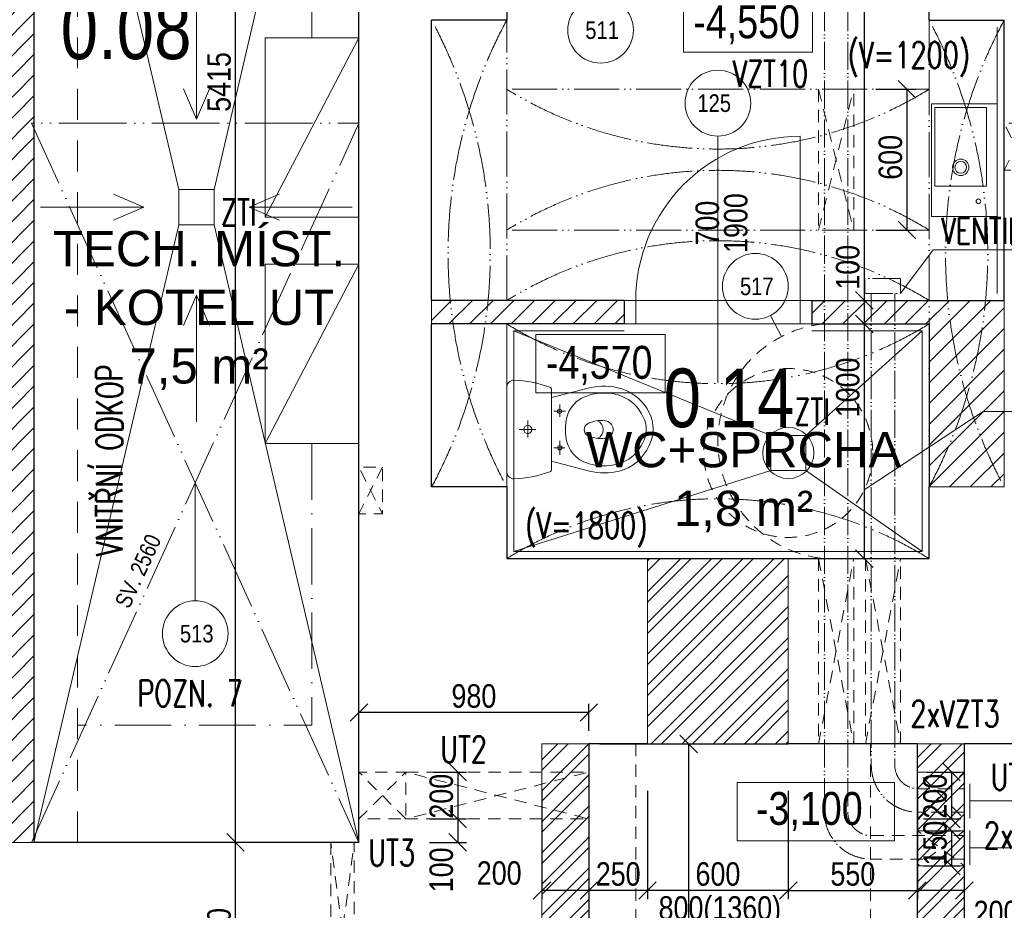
# Model space of a CAD drawing. Header units: millimetres. Extents: x -300958 to -108039, y 30118 to 292543.
# Tile 159 of 256: x -196533 to -192337, y 115481 to 119277. Entities that reach past the tile are written whole.
import ezdxf
from ezdxf.enums import TextEntityAlignment as Align

# ---------------------------------------------------------------- set-up
doc = ezdxf.new("R2010")
doc.units = ezdxf.units.MM
doc.header["$MEASUREMENT"] = 0
for name, pattern in [('ACAD_ISO05W100', [33, 24, -3, 0, -3, 0, -3]), ('ACAD_ISO10W100', [18, 12, -3, 0, -3]), ('DGN Style 2', [879.857395, 527.914437, -351.942958])]:
    doc.linetypes.add(name, pattern=pattern)
doc.layers.get('0').update_dxf_attribs({"lineweight": 13})
doc.layers.get('Defpoints').update_dxf_attribs({"color": 3, "lineweight": 13})
for name, color, linetype, lineweight in [('dims', 7, 'Continuous', 9), ('dvere', 7, 'Continuous', 9), ('legenda', 7, 'Continuous', 13), ('Materiály', 1, 'Continuous', 13), ('navrh', 1, 'Continuous', 9), ('obklad', 8, 'Continuous', 5), ('popis', 7, 'Continuous', 9), ('PSV', 7, 'Continuous', 13), ('rost', 6, 'Continuous', 0), ('tenka', 7, 'Continuous', 13), ('texts', 3, 'Continuous', 30), ('výškové kóty', 7, 'Continuous', 13), ('walls', 7, 'Continuous', 13), ('zařizovací předměty', 7, 'Continuous', 9)]:
    doc.layers.add(name, color=color, linetype=linetype, lineweight=lineweight)
doc.styles.add('GENERATED_STYLE_8', font='arial.ttf')
doc.styles.get("Standard").update_dxf_attribs({"font": 'txt.shx'})
doc.styles.add('STYLE-0', font='ARIALN.TTF')
doc.styles.add('Style-Arial', font='arial.ttf')
doc.dimstyles.new('arch', dxfattribs={"dimscale": 50, "dimtxt": 2.5, "dimasz": 2.5, "dimexe": 1.25, "dimexo": 0.9, "dimtad": 1, "dimdec": 0, "dimtxsty": 'STYLE-0', "dimblk": 'ARCHTICK', "dimcen": 2.5, "dimadec": 0, "dimazin": 0, "dimtfac": 1, "dimtdec": 0, "dimtmove": 2, "dimatfit": 3, "dimldrblk": 'ARCHTICK', "dimfxl": 0, "dimarcsym": 0})
pattern_1 = [(45, (31500, 0), (-44.194174, 44.194174), [])]
pattern_2 = [(45, (31500, 0), (-66.29126, 66.29126), []), (45, (31544.19, 0), (-66.29126, 66.29126), [])]

# ---------------------------------------------------------------- blocks, each defined once
blk = doc.blocks.new('_ArchTick')
at = {"color": 0, "linetype": 'ByBlock', "flags": 128}
blk.add_lwpolyline([(-0.5, -0.5), (0.5, 0.5)], dxfattribs=at)
blk = doc.blocks.new('*D2516')
at = {"layer": 'Defpoints', "color": 0, "linetype": 'Continuous'}
for p in [(-195613.5, 121185), (-195291.9, 121185), (-195291.9, 115770)]:
    blk.add_point(p, dxfattribs=at)
at = {"layer": 'dims', "color": 0, "linetype": 'Continuous', "lineweight": -2}
for p, q in [((-195366.9, 121185), (-195651, 121185)), ((-195613.5, 115770), (-195613.5, 121185)), ((-195366.9, 115770), (-195651, 115770))]:
    blk.add_line(p, q, dxfattribs=at)
at = {"layer": 'dims', "color": 0, "linetype": 'Continuous', "lineweight": -2, "xscale": 75, "yscale": 75, "zscale": 75}
for p, rotation in [((-195613.5, 121185), 90), ((-195613.5, 115770), 270)]:
    blk.add_blockref('_ArchTick', p, dxfattribs=dict(at, rotation=rotation))
at = {"layer": 'dims', "color": 0, "linetype": 'Continuous', "insert": (-195683.3, 119011.4), "char_height": 100, "attachment_point": 5, "rotation": 90, "style": 'STYLE-0'}
blk.add_mtext('5415', dxfattribs=at)
blk = doc.blocks.new('*D2531')
at = {"layer": 'Defpoints', "color": 0, "linetype": 'Continuous'}
for p in [(-193857.6, 116065), (-193257.6, 116065), (-193857.6, 115565)]:
    blk.add_point(p, dxfattribs=at)
at = {"layer": 'dims', "color": 0, "linetype": 'Continuous', "lineweight": -2}
for p, q in [((-193857.6, 115990), (-193857.6, 115527.5)), ((-193257.6, 115990), (-193257.6, 115527.5)), ((-193257.6, 115565), (-193857.6, 115565))]:
    blk.add_line(p, q, dxfattribs=at)
at = {"layer": 'dims', "color": 0, "linetype": 'Continuous', "lineweight": -2, "xscale": 75, "yscale": 75, "zscale": 75, "rotation": 180}
blk.add_blockref('_ArchTick', (-193857.6, 115565), dxfattribs=at)
at = {"layer": 'dims', "color": 0, "linetype": 'Continuous', "lineweight": -2, "xscale": 75, "yscale": 75, "zscale": 75}
blk.add_blockref('_ArchTick', (-193257.6, 115565), dxfattribs=at)
at = {"layer": 'dims', "color": 0, "linetype": 'Continuous', "insert": (-193557.6, 115634.8), "char_height": 100, "attachment_point": 5, "style": 'STYLE-0'}
blk.add_mtext('600', dxfattribs=at)
blk = doc.blocks.new('*D2534')
at = {"layer": 'Defpoints', "color": 0, "linetype": 'Continuous'}
for p in [(-194107.6, 116065), (-193857.6, 116065), (-194107.6, 115565)]:
    blk.add_point(p, dxfattribs=at)
at = {"layer": 'dims', "color": 0, "linetype": 'Continuous', "lineweight": -2}
for p, q in [((-194107.6, 115990), (-194107.6, 115527.5)), ((-193857.6, 115990), (-193857.6, 115527.5)), ((-193857.6, 115565), (-194107.6, 115565))]:
    blk.add_line(p, q, dxfattribs=at)
at = {"layer": 'dims', "color": 0, "linetype": 'Continuous', "lineweight": -2, "xscale": 75, "yscale": 75, "zscale": 75, "rotation": 180}
blk.add_blockref('_ArchTick', (-194107.6, 115565), dxfattribs=at)
at = {"layer": 'dims', "color": 0, "linetype": 'Continuous', "lineweight": -2, "xscale": 75, "yscale": 75, "zscale": 75}
blk.add_blockref('_ArchTick', (-193857.6, 115565), dxfattribs=at)
at = {"layer": 'dims', "color": 0, "linetype": 'Continuous', "insert": (-193982.6, 115634.8), "char_height": 100, "attachment_point": 5, "style": 'STYLE-0'}
blk.add_mtext('250', dxfattribs=at)
blk = doc.blocks.new('*D2551')
at = {"layer": 'Defpoints', "color": 0, "linetype": 'Continuous'}
for p in [(-194136.4, 116190), (-194136.4, 115020), (-193682.6, 115020)]:
    blk.add_point(p, dxfattribs=at)
at = {"layer": 'dims', "color": 0, "linetype": 'Continuous', "lineweight": -2}
for p, q in [((-194061.4, 116190), (-193645.1, 116190)), ((-193682.6, 116190), (-193682.6, 115020)), ((-194061.4, 115020), (-193645.1, 115020))]:
    blk.add_line(p, q, dxfattribs=at)
at = {"layer": 'dims', "color": 0, "linetype": 'Continuous', "lineweight": -2, "xscale": 75, "yscale": 75, "zscale": 75}
for p, rotation in [((-193682.6, 116190), 90), ((-193682.6, 115020), 270)]:
    blk.add_blockref('_ArchTick', p, dxfattribs=dict(at, rotation=rotation))
at = {"layer": 'dims', "color": 0, "linetype": 'Continuous', "insert": (-193752.4, 115244.9), "char_height": 100, "attachment_point": 5, "rotation": 90, "style": 'STYLE-0'}
blk.add_mtext('1170', dxfattribs=at)
blk = doc.blocks.new('*D2622')
at = {"layer": 'Defpoints', "color": 0, "linetype": 'Continuous'}
for p in [(-193235.8, 121185), (-193235.8, 118080), (-192934, 118080)]:
    blk.add_point(p, dxfattribs=at)
at = {"layer": 'dims', "color": 0, "linetype": 'Continuous', "lineweight": -2}
for p, q in [((-193160.8, 121185), (-192896.5, 121185)), ((-192934, 121185), (-192934, 118080)), ((-193160.8, 118080), (-192896.5, 118080))]:
    blk.add_line(p, q, dxfattribs=at)
at = {"layer": 'dims', "color": 0, "linetype": 'Continuous', "lineweight": -2, "xscale": 75, "yscale": 75, "zscale": 75}
for p, rotation in [((-192934, 121185), 90), ((-192934, 118080), 270)]:
    blk.add_blockref('_ArchTick', p, dxfattribs=dict(at, rotation=rotation))
at = {"layer": 'dims', "color": 0, "linetype": 'Continuous', "insert": (-193003.8, 119724.5), "char_height": 100, "attachment_point": 5, "rotation": 90, "style": 'STYLE-0'}
blk.add_mtext('3105', dxfattribs=at)
blk = doc.blocks.new('wc_kombi')
at = {"color": 0, "linetype": 'ByBlock', "lineweight": -2}
for p, q in [((0.1775, 0), (-0.1775, 0)), ((0.0002, -0.1237), (0.0002, -0.0524)), ((-0.0347, -0.0898), (0.0384, -0.0898)), ((-0.1356, -0.1907), (-0.1773, -0.3527)), ((-0.1706, -0.1907), (0.1706, -0.1907)), ((0.1357, -0.1907), (-0.1356, -0.1907)), ((-0.0778, -0.2013), (-0.0778, -0.2482)), ((0.0775, -0.2004), (0.0775, -0.2501)), ((0.1773, -0.3527), (0.1357, -0.1907)), ((-0.1078, -0.2257), (-0.0478, -0.2257)), ((0.0013, -0.2508), (-0.0024, -0.2508)), ((0.0534, -0.2257), (0.106, -0.2257)), ((-0.0366, -0.4251), (-0.0367, -0.4214))]:
    blk.add_line(p, q, dxfattribs=at)
for centre, radius in [((0, -0.0898), 0.0171), ((-0.0778, -0.2257), 0.00927), ((0.0775, -0.2252), 0.0089)]:
    blk.add_circle(centre, radius, dxfattribs=at)
for centre, radius, start, end in [((-0.1801, -0.0299), 0.03, 84.9385, 181.5621), ((0.1801, -0.0299), 0.03, 358.4383, 95.0618), ((0.2615, -0.0178), 0.4718, 181.5608, 200.6512), ((-0.2615, -0.0178), 0.4718, 339.3489, 358.4387), ((-0.1706, -0.1807), 0.01, 200.6489, 270.0028), ((0.1706, -0.1807), 0.01, 270, 339.3483), ((-0.0114, -0.3985), 0.148, 86.5055, 126.0101), ((0.006, -0.4465), 0.1958, 76.3604, 91.3715), ((-0.0104, -0.3911), 0.1427, 128.0842, 148.8348), ((0.0217, -0.3796), 0.1271, 29.404, 76.1254), ((0.0459, -0.4104), 0.2012, 152.4237, 180.8026), ((-0.0005, -0.3598), 0.0297, 36.344, 144.2662), ((-0.0371, -0.4083), 0.1924, 358.536, 28.2377), ((0.0816, -0.4165), 0.2666, 166.1457, 193.5616), ((0.1001, -0.402), 0.1382, 154.478, 188.0608), ((-0.0958, -0.404), 0.1343, 353.2317, 27.4086), ((-0.0653, -0.4139), 0.2501, 342.2461, 14.1632), ((0.0659, -0.4119), 0.2212, 180.3296, 206.1001), ((-0.0006, -0.3697), 0.0413, 206.767, 336.409), ((-0.0346, -0.4193), 0.19, 331.7361, 1.8342), ((0, -0.4154), 0.0378, 194.8362, 353.2743), ((0.013, -0.4271), 0.1975, 195.246, 245.7395), ((-0.019, -0.4276), 0.2019, 297.1495, 341.935), ((0.0046, -0.437), 0.1552, 207.7501, 247.4669), ((-0.0065, -0.4349), 0.1579, 292.8858, 331.8972), ((0, -0.4814), 0.1131, 240.9792, 299.0208), ((0.0025, -0.4644), 0.1593, 243.6726, 296.3274)]:
    blk.add_arc(centre, radius, start, end, dxfattribs=at)
blk = doc.blocks.new('*D2151')
at = {"layer": 'Defpoints', "color": 0, "linetype": 'Continuous'}
for p in [(-193235.8, 117980), (-193235.8, 116980), (-192934, 116980)]:
    blk.add_point(p, dxfattribs=at)
at = {"layer": 'dims', "color": 0, "linetype": 'Continuous', "lineweight": -2}
for p, q in [((-193160.8, 117980), (-192896.5, 117980)), ((-192934, 117980), (-192934, 116980)), ((-193160.8, 116980), (-192896.5, 116980))]:
    blk.add_line(p, q, dxfattribs=at)
at = {"layer": 'dims', "color": 0, "linetype": 'Continuous', "lineweight": -2, "xscale": 75, "yscale": 75, "zscale": 75}
for p, rotation in [((-192934, 117980), 90), ((-192934, 116980), 270)]:
    blk.add_blockref('_ArchTick', p, dxfattribs=dict(at, rotation=rotation))
at = {"layer": 'dims', "color": 0, "linetype": 'Continuous', "insert": (-193003.8, 117709.5), "char_height": 100, "attachment_point": 5, "rotation": 90, "style": 'STYLE-0'}
blk.add_mtext('1000', dxfattribs=at)
blk = doc.blocks.new('*D2152')
at = {"layer": 'Defpoints', "color": 0, "linetype": 'Continuous'}
for p in [(-193235.8, 118080), (-193235.8, 117980), (-192934, 117980)]:
    blk.add_point(p, dxfattribs=at)
at = {"layer": 'dims', "color": 0, "linetype": 'Continuous', "lineweight": -2}
for p, q in [((-193160.8, 118080), (-192896.5, 118080)), ((-192934, 118080), (-192934, 117980)), ((-193160.8, 117980), (-192896.5, 117980))]:
    blk.add_line(p, q, dxfattribs=at)
at = {"layer": 'dims', "color": 0, "linetype": 'Continuous', "lineweight": -2, "xscale": 75, "yscale": 75, "zscale": 75}
for p, rotation in [((-192934, 118080), 90), ((-192934, 117980), 270)]:
    blk.add_blockref('_ArchTick', p, dxfattribs=dict(at, rotation=rotation))
at = {"layer": 'dims', "color": 0, "linetype": 'Continuous', "insert": (-193003.8, 118221.4), "char_height": 100, "attachment_point": 5, "rotation": 90, "style": 'STYLE-0'}
blk.add_mtext('100', dxfattribs=at)
blk = doc.blocks.new('*D2156')
at = {"layer": 'Defpoints', "color": 0, "linetype": 'Continuous'}
for p in [(-194307.6, 116065), (-194107.6, 116065), (-194307.6, 115565)]:
    blk.add_point(p, dxfattribs=at)
at = {"layer": 'dims', "color": 0, "linetype": 'Continuous', "lineweight": -2}
for p, q in [((-194307.6, 115990), (-194307.6, 115527.5)), ((-194107.6, 115990), (-194107.6, 115527.5)), ((-194107.6, 115565), (-194307.6, 115565))]:
    blk.add_line(p, q, dxfattribs=at)
at = {"layer": 'dims', "color": 0, "linetype": 'Continuous', "lineweight": -2, "xscale": 75, "yscale": 75, "zscale": 75, "rotation": 180}
blk.add_blockref('_ArchTick', (-194307.6, 115565), dxfattribs=at)
at = {"layer": 'dims', "color": 0, "linetype": 'Continuous', "lineweight": -2, "xscale": 75, "yscale": 75, "zscale": 75}
blk.add_blockref('_ArchTick', (-194107.6, 115565), dxfattribs=at)
at = {"layer": 'dims', "color": 0, "linetype": 'Continuous', "insert": (-194489.7, 115638.9), "char_height": 100, "attachment_point": 5, "style": 'STYLE-0'}
blk.add_mtext('200', dxfattribs=at)
blk = doc.blocks.new('*D2157')
at = {"layer": 'Defpoints', "color": 0, "linetype": 'Continuous'}
for p in [(-192707.6, 116065), (-192507.6, 116065), (-192707.6, 115565)]:
    blk.add_point(p, dxfattribs=at)
at = {"layer": 'dims', "color": 0, "linetype": 'Continuous', "lineweight": -2}
for p, q in [((-192707.6, 115990), (-192707.6, 115527.5)), ((-192507.6, 115990), (-192507.6, 115527.5)), ((-192507.6, 115565), (-192707.6, 115565))]:
    blk.add_line(p, q, dxfattribs=at)
at = {"layer": 'dims', "color": 0, "linetype": 'Continuous', "lineweight": -2, "xscale": 75, "yscale": 75, "zscale": 75, "rotation": 180}
blk.add_blockref('_ArchTick', (-192707.6, 115565), dxfattribs=at)
at = {"layer": 'dims', "color": 0, "linetype": 'Continuous', "lineweight": -2, "xscale": 75, "yscale": 75, "zscale": 75}
blk.add_blockref('_ArchTick', (-192507.6, 115565), dxfattribs=at)
at = {"layer": 'dims', "color": 0, "linetype": 'Continuous', "insert": (-192372.3, 115470.5), "char_height": 100, "attachment_point": 5, "style": 'STYLE-0'}
blk.add_mtext('200', dxfattribs=at)
blk = doc.blocks.new('*D2158')
at = {"layer": 'Defpoints', "color": 0, "linetype": 'Continuous'}
for p in [(-193257.6, 116065), (-192707.6, 116065), (-192707.6, 115565)]:
    blk.add_point(p, dxfattribs=at)
at = {"layer": 'dims', "color": 0, "linetype": 'Continuous', "lineweight": -2}
for p, q in [((-193257.6, 115990), (-193257.6, 115527.5)), ((-192707.6, 115990), (-192707.6, 115527.5)), ((-193257.6, 115565), (-192707.6, 115565))]:
    blk.add_line(p, q, dxfattribs=at)
at = {"layer": 'dims', "color": 0, "linetype": 'Continuous', "lineweight": -2, "xscale": 75, "yscale": 75, "zscale": 75, "rotation": 180}
blk.add_blockref('_ArchTick', (-193257.6, 115565), dxfattribs=at)
at = {"layer": 'dims', "color": 0, "linetype": 'Continuous', "lineweight": -2, "xscale": 75, "yscale": 75, "zscale": 75}
blk.add_blockref('_ArchTick', (-192707.6, 115565), dxfattribs=at)
at = {"layer": 'dims', "color": 0, "linetype": 'Continuous', "insert": (-192982.6, 115634.8), "char_height": 100, "attachment_point": 5, "style": 'STYLE-0'}
blk.add_mtext('550', dxfattribs=at)
blk = doc.blocks.new('*D2053')
at = {"layer": 'Defpoints', "color": 0, "linetype": 'Continuous'}
for p in [(-194845.4, 116070), (-194861.4, 115870), (-194666.3, 115870)]:
    blk.add_point(p, dxfattribs=at)
at = {"layer": 'dims', "color": 0, "linetype": 'Continuous', "lineweight": -2}
for p, q in [((-194770.4, 116070), (-194628.8, 116070)), ((-194666.3, 116070), (-194666.3, 115870)), ((-194786.4, 115870), (-194628.8, 115870))]:
    blk.add_line(p, q, dxfattribs=at)
at = {"layer": 'dims', "color": 0, "linetype": 'Continuous', "lineweight": -2, "xscale": 75, "yscale": 75, "zscale": 75}
for p, rotation in [((-194666.3, 116070), 90), ((-194666.3, 115870), 270)]:
    blk.add_blockref('_ArchTick', p, dxfattribs=dict(at, rotation=rotation))
at = {"layer": 'dims', "color": 0, "linetype": 'Continuous', "insert": (-194736.1, 115966.9), "char_height": 100, "attachment_point": 5, "rotation": 90, "style": 'STYLE-0'}
blk.add_mtext('200', dxfattribs=at)
blk = doc.blocks.new('*D2054')
at = {"layer": 'Defpoints', "color": 0, "linetype": 'Continuous'}
for p in [(-194845.4, 115870), (-194861.4, 115770), (-194666.3, 115770)]:
    blk.add_point(p, dxfattribs=at)
at = {"layer": 'dims', "color": 0, "linetype": 'Continuous', "lineweight": -2}
for p, q in [((-194770.4, 115870), (-194628.8, 115870)), ((-194666.3, 115870), (-194666.3, 115770)), ((-194786.4, 115770), (-194628.8, 115770))]:
    blk.add_line(p, q, dxfattribs=at)
at = {"layer": 'dims', "color": 0, "linetype": 'Continuous', "lineweight": -2, "xscale": 75, "yscale": 75, "zscale": 75}
for p, rotation in [((-194666.3, 115870), 90), ((-194666.3, 115770), 270)]:
    blk.add_blockref('_ArchTick', p, dxfattribs=dict(at, rotation=rotation))
at = {"layer": 'dims', "color": 0, "linetype": 'Continuous', "insert": (-194736.1, 115653.1), "char_height": 100, "attachment_point": 5, "rotation": 90, "style": 'STYLE-0'}
blk.add_mtext('100', dxfattribs=at)
blk = doc.blocks.new('*D2055')
at = {"layer": 'Defpoints', "color": 0, "linetype": 'Continuous'}
for p in [(-195087.6, 116323.7), (-195087.6, 116171.2), (-194107.6, 116171.2)]:
    blk.add_point(p, dxfattribs=at)
at = {"layer": 'dims', "color": 0, "linetype": 'Continuous', "lineweight": -2}
for p, q in [((-195087.6, 116246.2), (-195087.6, 116361.2)), ((-194107.6, 116323.7), (-195087.6, 116323.7)), ((-194107.6, 116246.2), (-194107.6, 116361.2))]:
    blk.add_line(p, q, dxfattribs=at)
at = {"layer": 'dims', "color": 0, "linetype": 'Continuous', "lineweight": -2, "xscale": 75, "yscale": 75, "zscale": 75, "rotation": 180}
blk.add_blockref('_ArchTick', (-195087.6, 116323.7), dxfattribs=at)
at = {"layer": 'dims', "color": 0, "linetype": 'Continuous', "lineweight": -2, "xscale": 75, "yscale": 75, "zscale": 75}
blk.add_blockref('_ArchTick', (-194107.6, 116323.7), dxfattribs=at)
at = {"layer": 'dims', "color": 0, "linetype": 'Continuous', "insert": (-194597.6, 116393.5), "char_height": 100, "attachment_point": 5, "style": 'STYLE-0'}
blk.add_mtext('980', dxfattribs=at)
blk = doc.blocks.new('*D2056')
at = {"layer": 'Defpoints', "color": 0, "linetype": 'Continuous'}
for p in [(-192741.1, 116070), (-192757, 115870), (-192562, 115870)]:
    blk.add_point(p, dxfattribs=at)
at = {"layer": 'dims', "color": 0, "linetype": 'Continuous', "lineweight": -2}
for p, q in [((-192666.1, 116070), (-192524.5, 116070)), ((-192562, 116070), (-192562, 115870)), ((-192682, 115870), (-192524.5, 115870))]:
    blk.add_line(p, q, dxfattribs=at)
at = {"layer": 'dims', "color": 0, "linetype": 'Continuous', "lineweight": -2, "xscale": 75, "yscale": 75, "zscale": 75}
for p, rotation in [((-192562, 116070), 90), ((-192562, 115870), 270)]:
    blk.add_blockref('_ArchTick', p, dxfattribs=dict(at, rotation=rotation))
at = {"layer": 'dims', "color": 0, "linetype": 'Continuous', "insert": (-192631.8, 115966.9), "char_height": 100, "attachment_point": 5, "rotation": 90, "style": 'STYLE-0'}
blk.add_mtext('200', dxfattribs=at)
blk = doc.blocks.new('*D2076')
at = {"layer": 'Defpoints', "color": 0, "linetype": 'Continuous'}
for p in [(-192741.1, 115820), (-192757, 115670), (-192562, 115670)]:
    blk.add_point(p, dxfattribs=at)
at = {"layer": 'dims', "color": 0, "linetype": 'Continuous', "lineweight": -2}
for p, q in [((-192666.1, 115820), (-192524.5, 115820)), ((-192562, 115820), (-192562, 115670)), ((-192682, 115670), (-192524.5, 115670))]:
    blk.add_line(p, q, dxfattribs=at)
at = {"layer": 'dims', "color": 0, "linetype": 'Continuous', "lineweight": -2, "xscale": 75, "yscale": 75, "zscale": 75}
for p, rotation in [((-192562, 115820), 90), ((-192562, 115670), 270)]:
    blk.add_blockref('_ArchTick', p, dxfattribs=dict(at, rotation=rotation))
at = {"layer": 'dims', "color": 0, "linetype": 'Continuous', "insert": (-192631.8, 115766.9), "char_height": 100, "attachment_point": 5, "rotation": 90, "style": 'STYLE-0'}
blk.add_mtext('150', dxfattribs=at)
blk = doc.blocks.new('*D2077')
at = {"layer": 'Defpoints', "color": 0, "linetype": 'Continuous'}
for p in [(-192959.3, 118980), (-192959.3, 118380), (-192752.2, 118380)]:
    blk.add_point(p, dxfattribs=at)
at = {"layer": 'dims', "color": 0, "linetype": 'Continuous', "lineweight": -2}
for p, q in [((-192884.3, 118980), (-192714.7, 118980)), ((-192752.2, 118980), (-192752.2, 118380)), ((-192884.3, 118380), (-192714.7, 118380))]:
    blk.add_line(p, q, dxfattribs=at)
at = {"layer": 'dims', "color": 0, "linetype": 'Continuous', "lineweight": -2, "xscale": 75, "yscale": 75, "zscale": 75}
for p, rotation in [((-192752.2, 118980), 90), ((-192752.2, 118380), 270)]:
    blk.add_blockref('_ArchTick', p, dxfattribs=dict(at, rotation=rotation))
at = {"layer": 'dims', "color": 0, "linetype": 'Continuous', "insert": (-192822, 118689.9), "char_height": 100, "attachment_point": 5, "rotation": 90, "style": 'STYLE-0'}
blk.add_mtext('600', dxfattribs=at)
blk = doc.blocks.new('*D2081')
at = {"layer": 'Defpoints', "color": 0, "linetype": 'Continuous'}
for p in [(-195613.5, 115770), (-195291.9, 115770), (-195291.9, 115020)]:
    blk.add_point(p, dxfattribs=at)
at = {"layer": 'dims', "color": 0, "linetype": 'Continuous', "lineweight": -2}
for p, q in [((-195366.9, 115770), (-195651, 115770)), ((-195613.5, 115020), (-195613.5, 115770)), ((-195366.9, 115020), (-195651, 115020))]:
    blk.add_line(p, q, dxfattribs=at)
at = {"layer": 'dims', "color": 0, "linetype": 'Continuous', "lineweight": -2, "xscale": 75, "yscale": 75, "zscale": 75}
for p, rotation in [((-195613.5, 115770), 90), ((-195613.5, 115020), 270)]:
    blk.add_blockref('_ArchTick', p, dxfattribs=dict(at, rotation=rotation))
at = {"layer": 'dims', "color": 0, "linetype": 'Continuous', "insert": (-195683.3, 115395), "char_height": 100, "attachment_point": 5, "rotation": 90, "style": 'STYLE-0'}
blk.add_mtext('750', dxfattribs=at)

msp = doc.modelspace()

# ---------------------------------------------------------------- hatches: boundary and pattern name
at = {"layer": 'Materiály', "linetype": 'Continuous'}
h = msp.add_hatch(dxfattribs=at)
h.set_pattern_fill('ANSI31', color=256, scale=500, style=0)
h.set_pattern_definition(pattern_1)
h.paths.add_polyline_path([(-196622.6, 115792, -0.008239), (-196582.7, 115770), (-196482.6, 115770), (-196472.6, 115792), (-196472.6, 118813), (-196482.6, 118835), (-196472.6, 118835), (-196472.6, 121185), (-196447.6, 121185), (-196447.6, 121285), (-196472.6, 121285), (-196472.6, 121435), (-196622.6, 121435)])
h = msp.add_hatch(dxfattribs=at)
h.set_pattern_fill('ANSI31', color=256, scale=500, style=0)
h.set_pattern_definition(pattern_1)
h.paths.add_polyline_path([(-194698.1, 118080), (-194777.6, 118080), (-194777.6, 117980), (-194686.1, 117980, -0.011964)])
h.paths.add_polyline_path([(-194698.1, 118080, 0.011964), (-194686.1, 117980), (-194549.1, 117980, 0.011964), (-194537.1, 118080)])
h.paths.add_polyline_path([(-194537.1, 118080, -0.011964), (-194549.1, 117980), (-193957.6, 117980), (-193957.6, 118080)])
h = msp.add_hatch(dxfattribs=at)
h.set_pattern_fill('ANSI31', color=256, scale=500, style=0)
h.set_pattern_definition(pattern_1)
h.paths.add_polyline_path([(-193157.6, 118080), (-193157.6, 117980), (-192657.6, 117980), (-192657.6, 118080)])
h.paths.add_polyline_path([(-192657.6, 117285, 0.049752), (-192497.6, 117671, -0.049632), (-192578.1, 118080), (-192657.6, 118080)])
h.paths.add_polyline_path([(-192578.1, 118080, 0.049632), (-192497.6, 117671, 0.049632), (-192417.1, 118080)])
h.paths.add_polyline_path([(-192337.6, 118080), (-192417.1, 118080, -0.049632), (-192497.6, 117671, 0.049752), (-192337.6, 117285)])
h.paths.add_polyline_path([(-192337.6, 117285, -0.049752), (-192497.6, 117671, -0.049752), (-192657.6, 117285)])
h.paths.add_polyline_path([(-194157.1, 117556.6), (-192739.6, 117556.6), (-192739.6, 117048.7), (-194157.1, 117048.7)], flags=9)
at = {"layer": 'Materiály', "linetype": 'Continuous', "lineweight": 0}
h = msp.add_hatch(dxfattribs=at)
h.set_pattern_fill('ANSI32', color=256, scale=250, style=0)
h.set_pattern_definition(pattern_2)
h.paths.add_polyline_path([(-193257.6, 116980), (-193857.6, 116980), (-193857.6, 116265), (-193257.6, 116265)])
h.paths.add_polyline_path([(-193857.6, 116265), (-193857.6, 116190), (-193257.6, 116190), (-193257.6, 116265)])
h = msp.add_hatch(dxfattribs=at)
h.set_pattern_fill('ANSI32', color=256, scale=250, style=0)
h.set_pattern_definition(pattern_2)
h.paths.add_polyline_path([(-194107.6, 116190), (-194307.6, 116190), (-194307.6, 115290), (-194107.6, 115290)])
h.paths.add_polyline_path([(-194107.6, 115290), (-194307.6, 115290), (-194307.6, 115020), (-194307.6, 114990), (-194107.6, 114990)])
h.paths.add_polyline_path([(-194307.6, 114690), (-194107.6, 114756.7), (-194107.6, 114990), (-194307.6, 114990)])
h = msp.add_hatch(dxfattribs=at)
h.set_pattern_fill('ANSI32', color=256, scale=250, style=0)
h.set_pattern_definition(pattern_2)
h.paths.add_polyline_path([(-192507.6, 116040), (-192507.6, 116190), (-192707.6, 116190), (-192707.6, 115290), (-192507.6, 115290), (-192507.6, 115740)])
h.paths.add_polyline_path([(-192707.6, 115290), (-192707.6, 115223.3), (-192507.6, 115290)])
h.paths.add_polyline_path([(-192707.8, 115850.7), (-192707.8, 116083), (-192555.7, 116083), (-192555.7, 115850.7)], flags=9)

# ---------------------------------------------------------------- linework, layer by layer
at = {"layer": 'dvere', "linetype": 'Continuous'}
for p, q in [((-193557.6, 117730), (-193557.6, 118781)), ((-193907.6, 118080), (-193907.6, 117980)), ((-193907.6, 118080), (-193907.6, 117980)), ((-193207.6, 117980), (-193207.6, 118080))]:
    msp.add_line(p, q, dxfattribs=at)
at = {"layer": 'dvere', "linetype": 'ACAD_ISO05W100', "ltscale": 8}
msp.add_line((-193957.6, 118080), (-193157.6, 118080), dxfattribs=at)
at = {"layer": 'dvere', "ltscale": 8}
for p, q in [((-193157.6, 118080), (-193957.6, 118080)), ((-193157.6, 117980), (-193957.6, 117980))]:
    msp.add_line(p, q, dxfattribs=at)
at = {"layer": 'dvere', "linetype": 'Continuous', "flags": 128}
msp.add_lwpolyline([(-193207.6, 118080), (-193207.6, 118780, 0.414214), (-193907.6, 118080)], format="xyb", dxfattribs=at)
at = {"layer": 'Materiály', "linetype": 'Continuous'}
for p, q in [((-192507.6, 116040), (-192507.6, 115740)), ((-192484.2, 116020.4), (-192484.2, 115873.9)), ((-192484.2, 115820.4), (-192484.2, 115673.9))]:
    msp.add_line(p, q, dxfattribs=at)
at = {"layer": 'navrh', "linetype": 'Continuous', "lineweight": 30}
for p, q in [((-196472.6, 121185), (-196472.6, 115770)), ((-193957.6, 118080), (-194777.6, 118080)), ((-193957.6, 118080), (-193957.6, 117980)), ((-193957.6, 118080), (-193957.6, 117980)), ((-193157.6, 118080), (-192337.6, 118080)), ((-193157.6, 118080), (-193157.6, 117980)), ((-193157.6, 118080), (-193157.6, 117980)), ((-193957.6, 117980), (-194777.6, 117980)), ((-193157.6, 117980), (-192657.6, 117980)), ((-192657.6, 117980), (-192657.6, 117285)), ((-193857.6, 116980), (-193257.6, 116980)), ((-194107.6, 116190), (-194107.6, 114756.7)), ((-193857.6, 116190), (-193257.6, 116190)), ((-192707.6, 115223.3), (-192707.6, 116190)), ((-192507.6, 116190), (-192507.6, 115290))]:
    msp.add_line(p, q, dxfattribs=at)
at = {"layer": 'navrh', "linetype": 'Continuous'}
msp.add_line((-194457.6, 117980), (-194457.6, 117285), dxfattribs=at)
at = {"layer": 'navrh', "linetype": 'DGN Style 2', "lineweight": 0, "ltscale": 0.1}
for p, q in [((-193907.6, 116190), (-193907.6, 114790)), ((-192907.6, 116190), (-192907.6, 114790))]:
    msp.add_line(p, q, dxfattribs=at)
at = {"layer": 'navrh', "linetype": 'ACAD_ISO05W100', "ltscale": 12, "flags": 128}
msp.add_lwpolyline([(-196482.6, 115770), (-195087.6, 118835), (-196482.6, 118835), (-195087.6, 115770)], dxfattribs=at)
at = {"layer": 'navrh', "linetype": 'DGN Style 2', "lineweight": 0, "ltscale": 0.1}
msp.add_circle((-193257.6, 117430), 360, dxfattribs=at)
at = {"layer": 'obklad', "linetype": 'Continuous'}
for p, q in [((-192367.6, 118110), (-192367.6, 119245)), ((-193957.6, 117950), (-194427.6, 117950)), ((-194427.6, 117950), (-194427.6, 117010)), ((-193157.6, 117950), (-192687.6, 117950)), ((-192687.6, 117010), (-192687.6, 117950)), ((-192687.6, 117010), (-194427.6, 117010))]:
    msp.add_line(p, q, dxfattribs=at)
at = {"layer": 'PSV', "linetype": 'Continuous', "lineweight": 0}
for p, q in [((-193333.5, 118015.9), (-193286.8, 117926.1)), ((-195785.1, 117302.5), (-195785.1, 116800)), ((-192484.2, 116020.4), (-192484.2, 115873.9)), ((-192484.2, 115947.1), (-192054.1, 115947.1)), ((-192484.2, 115820.4), (-192484.2, 115673.9)), ((-192484.2, 115747.1), (-192054.1, 115747.1))]:
    msp.add_line(p, q, dxfattribs=at)
for centre in [(-194057.6, 119232.1), (-193557.6, 118921), (-193398.1, 118140.1), (-195785.1, 116659.9)]:
    msp.add_circle(centre, 140.1, dxfattribs=at)
at = {"layer": 'tenka', "linetype": 'DGN Style 2', "ltscale": 0.25}
msp.add_line((-196287.6, 115770), (-196287.6, 124705), dxfattribs=at)
at = {"layer": 'tenka', "linetype": 'Continuous'}
for p, q in [((-196472.6, 121185), (-195855.1, 118552.5)), ((-195705.1, 118552.5), (-195087.6, 121185)), ((-195855.1, 118402.5), (-196472.6, 115770)), ((-195705.1, 118402.5), (-195087.6, 115770)), ((-194777.6, 117980), (-194777.6, 118080)), ((-192337.6, 117285), (-192337.6, 118080)), ((-192337.6, 117285), (-192657.6, 117285)), ((-193857.6, 116980), (-193857.6, 116190)), ((-193257.6, 116980), (-193257.6, 116190)), ((-194307.6, 116190), (-194307.6, 115020)), ((-194107.6, 116190), (-194307.6, 116190)), ((-192507.6, 116190), (-192707.6, 116190)), ((-196472.6, 115770), (-196622.6, 115770))]:
    msp.add_line(p, q, dxfattribs=at)
at = {"layer": 'tenka', "linetype": 'ACAD_ISO05W100', "ltscale": 8}
for p, q in [((-194457.6, 118080), (-194457.6, 119275)), ((-192657.6, 117285), (-192657.6, 119275)), ((-192657.6, 118980), (-194457.6, 118980)), ((-192657.6, 118380), (-194457.6, 118380))]:
    msp.add_line(p, q, dxfattribs=at)
at = {"layer": 'tenka', "linetype": 'DGN Style 2', "ltscale": 0.1}
for p, q in [((-193128.8, 118980), (-193128.8, 118380)), ((-193128.8, 118380), (-192978.8, 118980)), ((-193128.8, 118980), (-192978.8, 118380)), ((-192978.8, 118380), (-192978.8, 118980)), ((-193128.8, 116980), (-193128.8, 116190)), ((-193128.8, 116190), (-192978.8, 116980)), ((-193128.8, 116980), (-192978.8, 116190)), ((-192978.8, 116190), (-192978.8, 116980)), ((-192928.8, 116980), (-192928.8, 116190)), ((-192928.8, 116190), (-192778.8, 116980)), ((-192928.8, 116980), (-192778.8, 116190)), ((-192778.8, 116190), (-192778.8, 116980)), ((-192707.6, 115998.9), (-192507.6, 115998.9)), ((-192507.6, 115898.9), (-192707.6, 115898.9)), ((-192903.8, 115798.9), (-192507.6, 115798.9)), ((-192507.6, 115698.9), (-192903.8, 115698.9))]:
    msp.add_line(p, q, dxfattribs=at)
at = {"layer": 'tenka', "linetype": 'Continuous', "flags": 128}
for points in [[(-195780.1, 119392.5), (-195780.1, 118852.5), (-195835.2, 118981.4), (-195780.1, 118852.5), (-195725, 118981.4)], [(-196444.2, 118477.5), (-196004.2, 118477.5), (-196133.1, 118532.6), (-196004.2, 118477.5), (-196133.1, 118422.4)], [(-195116, 118477.5), (-195556, 118477.5), (-195427.1, 118532.6), (-195556, 118477.5), (-195427.1, 118422.4)], [(-195780.1, 117562.5), (-195780.1, 118102.5), (-195835.2, 117973.5), (-195780.1, 118102.5), (-195725, 117973.5)], [(-192934, 117272.2), (-192427.8, 117607.1), (-190276.1, 117607.1)]]:
    msp.add_lwpolyline(points, dxfattribs=at)
at = {"layer": 'tenka', "linetype": 'ACAD_ISO05W100', "ltscale": 8, "flags": 128}
for points in [[(-192657.6, 118980, -0.282982), (-194457.6, 118980)], [(-192657.6, 118380, 0.282982), (-194457.6, 118380)], [(-192657.6, 118080, 0.282982), (-194457.6, 118080)]]:
    msp.add_lwpolyline(points, format="xyb", dxfattribs=at)
at = {"layer": 'tenka', "linetype": 'DGN Style 2', "ltscale": 0.1, "flags": 128}
for points in [[(-192237.6, 118835), (-192337.6, 118635), (-192337.6, 118835), (-192237.6, 118635)], [(-194987.6, 117370), (-195087.6, 117170), (-195087.6, 117370), (-194987.6, 117170)], [(-194887.6, 115870), (-195087.6, 116070), (-194887.6, 116070), (-194887.6, 115870), (-195087.6, 115870), (-194887.6, 116070)], [(-194887.6, 116070), (-194107.6, 116070), (-194887.6, 115870), (-194107.6, 115870), (-194887.6, 116070)], [(-192707.6, 116070), (-192507.6, 116070), (-192707.6, 115870), (-192507.6, 115870), (-192707.6, 116070)], [(-192707.6, 115820), (-192507.6, 115820), (-192707.6, 115670), (-192507.6, 115670), (-192707.6, 115820)], [(-195207.6, 115770), (-195207.6, 115020), (-195107.6, 115770), (-195107.6, 115020), (-195207.6, 115770)]]:
    msp.add_lwpolyline(points, dxfattribs=at)
for points in [[(-192337.6, 118835), (-192337.6, 118635), (-192237.6, 118635), (-192237.6, 118835)], [(-195087.6, 117370), (-195087.6, 117170), (-194987.6, 117170), (-194987.6, 117370)]]:
    msp.add_lwpolyline(points, close=True, dxfattribs=at)
at = {"layer": 'tenka', "linetype": 'Continuous'}
for points in [[(-195855.1, 118402.5), (-195705.1, 118402.5), (-195705.1, 118552.5), (-195855.1, 118552.5)], [(-193332.6, 117355), (-193182.6, 117355), (-193182.6, 117505), (-193332.6, 117505)]]:
    msp.add_lwpolyline(points, close=True, dxfattribs=at)
at = {"layer": 'tenka', "linetype": 'ACAD_ISO05W100', "ltscale": 10, "flags": 128}
for points in [[(-192657.6, 117980, -0.282982), (-194457.6, 117980)], [(-192657.6, 116980, 0.282982), (-194457.6, 116980)]]:
    msp.add_lwpolyline(points, format="xyb", dxfattribs=at)
at = {"layer": 'tenka', "linetype": 'ACAD_ISO05W100', "ltscale": 8}
for centre, start, end in [((-196632.4, 118280), 331.7891, 28.2109), ((-192602.8, 118280), 151.7891, 208.2109), ((-194512.4, 118280), 331.7891, 28.2109), ((-190482.8, 118280), 151.7891, 208.2109)]:
    msp.add_arc(centre, 2104.8, start, end, dxfattribs=at)
at = {"layer": 'výškové kóty', "linetype": 'Continuous', "lineweight": 0, "flags": 128}
for points in [[(-193154.1, 119387.1), (-193704.8, 119387.1), (-193704.8, 119137.6), (-193154.1, 119137.6)], [(-193782.5, 117935.6), (-194333.2, 117935.6), (-194333.2, 117686.1), (-193782.5, 117686.1)], [(-193476, 116025.8), (-192805.3, 116025.8), (-192805.3, 115776.3), (-193476, 115776.3)]]:
    msp.add_lwpolyline(points, close=True, dxfattribs=at)
at = {"layer": 'walls', "linetype": 'Continuous', "lineweight": 30}
for p, q in [((-195087.6, 115770), (-195087.6, 120795)), ((-194457.6, 120795), (-194457.6, 119275)), ((-192657.6, 119275), (-192657.6, 120795)), ((-194457.6, 119275), (-194777.6, 119275)), ((-194777.6, 118080), (-194777.6, 119275)), ((-192657.6, 119275), (-192337.6, 119275)), ((-192337.6, 118080), (-192337.6, 119275)), ((-194777.6, 117285), (-194777.6, 117980)), ((-194457.6, 117285), (-194777.6, 117285)), ((-194457.6, 117285), (-194457.6, 116980)), ((-192657.6, 116980), (-192657.6, 117285)), ((-193857.6, 116980), (-193857.6, 116980)), ((-193257.6, 116980), (-193257.6, 116980)), ((-193857.6, 116190), (-194107.6, 116190)), ((-192707.6, 116190), (-193257.6, 116190)), ((-191532.6, 116190), (-192507.6, 116190))]:
    msp.add_line(p, q, dxfattribs=at)
at = {"layer": 'walls', "linetype": 'Continuous', "lineweight": 30, "flags": 128}
for points in [[(-194457.6, 116980), (-193857.6, 116980)], [(-193257.6, 116980), (-192657.6, 116980)], [(-195087.6, 115770), (-196472.6, 115770)]]:
    msp.add_lwpolyline(points, dxfattribs=at)
at = {"layer": 'zařizovací předměty', "linetype": 'ACAD_ISO05W100', "lineweight": 0, "ltscale": 5}
for p, q in [((-193103.8, 121330), (-193103.8, 115898.9)), ((-193003.8, 121330), (-193003.8, 115898.9)), ((-192903.8, 118110), (-192903.8, 116098.9)), ((-192803.8, 118110), (-192803.8, 116098.9))]:
    msp.add_line(p, q, dxfattribs=at)
at = {"layer": 'zařizovací předměty', "linetype": 'Continuous'}
for p, q in [((-194427.6, 117950), (-193332.6, 117505)), ((-193182.6, 117505), (-192687.6, 117950)), ((-194427.6, 117010), (-193332.6, 117355)), ((-193182.6, 117355), (-192687.6, 117010))]:
    msp.add_line(p, q, dxfattribs=at)
at = {"layer": 'zařizovací předměty', "linetype": 'ACAD_ISO10W100', "ltscale": 20, "flags": 128}
for points in [[(-195287.6, 119200), (-195287.6, 119940), (-194807.6, 119940)], [(-195287.6, 117470), (-195287.6, 116270), (-196287.6, 116270)]]:
    msp.add_lwpolyline(points, dxfattribs=at)
at = {"layer": 'zařizovací předměty', "linetype": 'Continuous', "flags": 128}
for points in [[(-195087.6, 119200), (-195087.6, 118435), (-195487.6, 118435), (-195487.6, 119200), (-195087.6, 119200), (-195487.6, 118435)], [(-192778.9, 118110), (-192640.6, 118296.2), (-191878.8, 118296.2)], [(-195087.6, 118235), (-195087.6, 117470), (-195487.6, 117470), (-195487.6, 118235), (-195087.6, 118235), (-195487.6, 117470)]]:
    msp.add_lwpolyline(points, dxfattribs=at)
at = {"layer": 'zařizovací předměty', "linetype": 'Continuous', "lineweight": 0, "flags": 128}
msp.add_lwpolyline([(-192367.6, 118437.5), (-192647.6, 118437.5), (-192647.6, 118917.5), (-192367.6, 118917.5), (-192367.6, 118437.5)], dxfattribs=at)
msp.add_lwpolyline([(-192412.6, 118902.5), (-192632.6, 118902.5), (-192632.6, 118567.5), (-192412.6, 118567.5)], close=True, dxfattribs=at)
at = {"layer": 'zařizovací předměty', "linetype": 'ACAD_ISO05W100', "lineweight": 0, "ltscale": 5}
msp.add_lwpolyline([(-192931.4, 118110), (-192778.9, 118110), (-192778.9, 118173.1), (-192931.4, 118173.1)], close=True, dxfattribs=at)
at = {"layer": 'zařizovací předměty', "linetype": 'Continuous', "lineweight": 0}
for centre, radius in [((-192522.6, 118647.5), 35), ((-192522.6, 118647.5), 25), ((-192447.6, 118502.5), 10)]:
    msp.add_circle(centre, radius, dxfattribs=at)
at = {"layer": 'zařizovací předměty', "linetype": 'Continuous'}
msp.add_circle((-193257.6, 117430), 109, dxfattribs=at)
at = {"layer": 'zařizovací předměty', "linetype": 'DGN Style 2', "ltscale": 0.1}
msp.add_arc((-193054.8, 117480), 502.8, 96.0256, 263.9744, dxfattribs=at)
at = {"layer": 'zařizovací předměty', "linetype": 'ACAD_ISO05W100', "lineweight": 0, "ltscale": 5}
for centre, radius in [((-192703.8, 116098.9), 200), ((-192703.8, 116098.9), 100), ((-192903.8, 115898.9), 200), ((-192903.8, 115898.9), 100)]:
    msp.add_arc(centre, radius, 180, 270, dxfattribs=at)

# ---------------------------------------------------------------- block references
at = {"layer": 'zařizovací předměty', "linetype": 'Continuous', "xscale": 1000, "yscale": 1000, "zscale": 1000, "rotation": 90}
msp.add_blockref('wc_kombi', (-194457.6, 117530), dxfattribs=at)

# ---------------------------------------------------------------- texts
at = {"layer": 'dims', "linetype": 'Continuous', "style": 'STYLE-0'}
msp.add_text('800(1360)', height=100, dxfattribs=at).set_placement((-193549.4, 115490.7), align=Align.MIDDLE_CENTER)
at = {"layer": 'dvere', "linetype": 'Continuous', "insert": (-193541.6, 118409.7), "char_height": 100, "attachment_point": 5, "rotation": 90, "line_spacing_factor": 0.72871, "style": 'STYLE-0'}
msp.add_mtext('700\\P1900', dxfattribs=at)
at = {"layer": 'legenda', "linetype": 'Continuous', "lineweight": 0, "insert": (-196031.9, 116405.4), "char_height": 112, "attachment_point": 4, "rotation": 359.9988, "line_spacing_factor": 0.768246, "style": 'Style-Arial'}
msp.add_mtext('{\\Fromans|c0;\\W0.71429;POZN. \\Fromans|c238;7}', dxfattribs=at)
at = {"layer": 'obklad', "linetype": 'Continuous', "char_height": 112, "attachment_point": 4, "rotation": 0.0012, "line_spacing_factor": 0.765173, "style": 'Style-Arial'}
for s, insert in [('\\A1;{\\Fromans|c238;\\W0.7143; \\P(V=1200)}', (-193004.3, 119179.4)), ('\\A1;{\\Fromans|c238;\\W0.7143; \\P(V=1800)}', (-194379.1, 117174.5))]:
    msp.add_mtext(s, dxfattribs=dict(at, insert=insert))
at = {"layer": 'popis', "linetype": 'Continuous', "char_height": 112, "attachment_point": 4, "line_spacing_factor": 0.765173, "style": 'Style-Arial'}
for s, insert, rotation in [('{\\Fromans|c238;\\W0.71429;VZT10}', (-193495.1, 119046.1), 0.0012), ('{\\Fromans|c238;\\W0.7143;VNITŘNÍ ODKOP}', (-196150.8, 116991.2), 90.0012), ('{\\Fromans|c238;\\W0.71429;2xVZT3}', (-192737.2, 116319.2), 0.0012), ('{\\Fromans|c238;\\W0.7143;UT2}', (-194740.8, 116167.1), 0.0012), ('{\\Fromans|c238;\\W0.7143;UT1}', (-192394.9, 116048.5), 0.0012), ('{\\Fromans|c238;\\W0.71429;2xVZT4}', (-192424.2, 115800.6), 0.0012), ('{\\Fromans|c238;\\W0.7143;UT3}', (-195047.5, 115726.1), 0.0012)]:
    msp.add_mtext(s, dxfattribs=dict(at, insert=insert, rotation=rotation))
at = {"layer": 'popis', "linetype": 'Continuous', "lineweight": 0, "char_height": 150, "attachment_point": 2, "style": 'GENERATED_STYLE_8'}
for s, insert, width in [('TECH. MÍST.\\P- KOTEL UT\\P7,5 m²', (-195768.8, 118375.9), 1884.314), ('WC+SPRCHA \\P1,8 m²', (-193448.4, 117519.1), 1303.837)]:
    msp.add_mtext(s, dxfattribs=dict(at, insert=insert, width=width))
at = {"layer": 'PSV', "linetype": 'Continuous', "lineweight": 0, "style": 'STYLE-0'}
for s, p in [('511', (-194051.3, 119232.1)), ('125', (-193573.5, 118921)), ('517', (-193391.8, 118140.1)), ('513', (-195778.8, 116659.9))]:
    msp.add_text(s, height=75, dxfattribs=at).set_placement(p, align=Align.MIDDLE_CENTER)
at = {"layer": 'rost', "linetype": 'Continuous', "lineweight": 0, "insert": (-196130.2, 116791.9), "char_height": 70, "width": 639.887, "attachment_point": 1, "rotation": 65.1071, "style": 'STYLE-0'}
msp.add_mtext('SV. 2560', dxfattribs=at)
at = {"layer": 'texts', "linetype": 'Continuous', "lineweight": 0, "char_height": 250, "attachment_point": 5, "line_spacing_factor": 0.725795}
for s, insert in [('{\\fArial Narrow|b0|i0|c238|p39;0.08}', (-196079.8, 119231.8)), ('\\fArial Narrow|b0|i0|c238|p39;0.14', (-193510.3, 117662.8))]:
    msp.add_mtext(s, dxfattribs=dict(at, insert=insert))
at = {"layer": 'výškové kóty', "linetype": 'Continuous', "lineweight": 0, "char_height": 140, "style": 'STYLE-0'}
for s, insert, width, attachment_point in [('-4,550', (-193207.8, 119337.7), 496.979, 3), ('-4,570', (-193836.2, 117886.2), 496.979, 3), ('-3,100', (-193395.4, 115984.9), 1046.843, 1)]:
    msp.add_mtext(s, dxfattribs=dict(at, insert=insert, width=width, attachment_point=attachment_point))
at = {"layer": 'zařizovací předměty', "linetype": 'Continuous', "char_height": 112, "attachment_point": 4, "rotation": 0.0012, "line_spacing_factor": 0.765173, "style": 'Style-Arial'}
for s, insert in [('{\\Fromans|c238;\\W0.71429;ZTI}', (-195675.8, 118456.2)), ('{\\Fromans|c238;\\W0.71429;VENTILÁTOR}', (-192605.6, 118376.7)), ('{\\Fromans|c238;\\W0.71429;ZTI}', (-193232.1, 117606.5))]:
    msp.add_mtext(s, dxfattribs=dict(at, insert=insert))

# ---------------------------------------------------------------- dimensions: what is measured, and where the dimension line sits
at = {"layer": 'dims', "linetype": 'Continuous'}
for base, p1, p2, angle, picture, middle in [((-195613.5, 121185), (-195291.9, 115770), (-195291.9, 121185), 90, '*D2516', (-195683.3, 119011.4)), ((-192934, 118080), (-193235.8, 121185), (-193235.8, 118080), 270, '*D2622', (-193003.8, 119724.5)), ((-192752.2, 118380), (-192959.3, 118980), (-192959.3, 118380), 270, '*D2077', (-192822, 118689.9)), ((-192934, 117980), (-193235.8, 118080), (-193235.8, 117980), 270, '*D2152', (-193003.8, 118221.4)), ((-192934, 116980), (-193235.8, 117980), (-193235.8, 116980), 270, '*D2151', (-193003.8, 117709.5)), ((-193682.6, 115020), (-194136.4, 116190), (-194136.4, 115020), 270, '*D2551', (-193752.4, 115244.9)), ((-194666.3, 115870), (-194845.4, 116070), (-194861.4, 115870), 270, '*D2053', (-194736.1, 115966.9)), ((-192562, 115870), (-192741.1, 116070), (-192757, 115870), 270, '*D2056', (-192631.8, 115966.9)), ((-194307.6, 115565), (-194107.6, 116065), (-194307.6, 116065), 180, '*D2156', (-194489.7, 115638.9)), ((-192707.6, 115565), (-192507.6, 116065), (-192707.6, 116065), 180, '*D2157', (-192372.3, 115470.5)), ((-194666.3, 115770), (-194845.4, 115870), (-194861.4, 115770), 270, '*D2054', (-194736.1, 115653.1)), ((-192562, 115670), (-192741.1, 115820), (-192757, 115670), 270, '*D2076', (-192631.8, 115766.9))]:
    dim = msp.add_linear_dim(base=base, p1=p1, p2=p2, angle=angle, dimstyle='arch', override={"dimtxt": 2, "dimasz": 1.5, "dimexe": 0.75, "dimexo": 1.5, "dimgap": 0.375, "dimcen": 0.05}, dxfattribs=at)
    dim.commit()
    dim.dimension.update_dxf_attribs({"geometry": picture, "text_midpoint": middle, "dimtype": 160})
for base, p1, p2, angle, picture, middle in [((-195087.6, 116323.7), (-194107.6, 116171.2), (-195087.6, 116171.2), 180, '*D2055', (-194597.6, 116393.5)), ((-194107.6, 115565), (-193857.6, 116065), (-194107.6, 116065), 180, '*D2534', (-193982.6, 115634.8)), ((-193857.6, 115565), (-193257.6, 116065), (-193857.6, 116065), 180, '*D2531', (-193557.6, 115634.8)), ((-195613.5, 115770), (-195291.9, 115020), (-195291.9, 115770), 90, '*D2081', (-195683.3, 115395))]:
    dim = msp.add_linear_dim(base=base, p1=p1, p2=p2, angle=angle, dimstyle='arch', override={"dimtxt": 2, "dimasz": 1.5, "dimexe": 0.75, "dimexo": 1.5, "dimgap": 0.375, "dimcen": 0.05}, dxfattribs=at)
    dim.commit()
    dim.dimension.update_dxf_attribs({"geometry": picture, "text_midpoint": middle})
dim = msp.add_linear_dim(base=(-192707.6, 115565), p1=(-193257.6, 116065), p2=(-192707.6, 116065), dimstyle='arch', override={"dimtxt": 2, "dimasz": 1.5, "dimexe": 0.75, "dimexo": 1.5, "dimgap": 0.375, "dimcen": 0.05}, dxfattribs=at)
dim.commit()
dim.dimension.update_dxf_attribs({"geometry": '*D2158', "text_midpoint": (-192982.6, 115634.8), "dimtype": 160})

doc.saveas('drawing.dxf')
